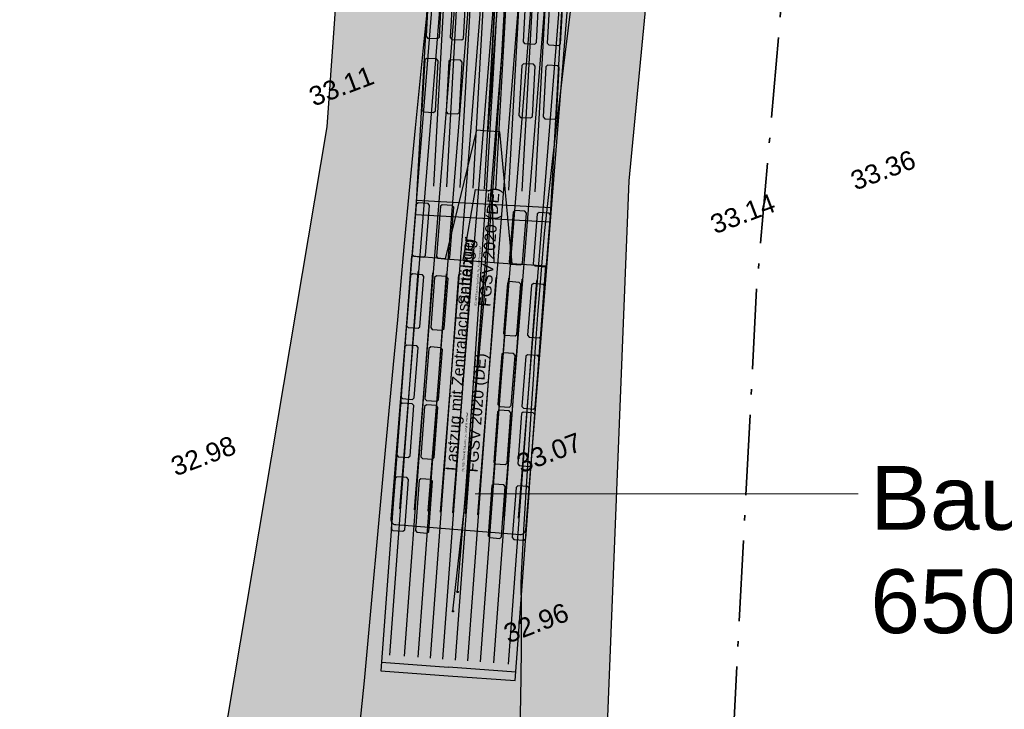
# Model space of a CAD drawing. Header units: metres. Extents: x -5203299 to 2078834, y 245743 to 5817682.
# Tile 65 of 256: x 366354 to 366373, y 5814116 to 5814130. Entities that reach past the tile are written whole.
import ezdxf

# ---------------------------------------------------------------- set-up
doc = ezdxf.new("R2010")
doc.units = ezdxf.units.M
doc.header["$LTSCALE"] = 0.5
doc.linetypes.add('ISO-10 Strichpunktlinie', pattern=[4.699, 3.048, -0.762, 0.127, -0.762])
doc.layers.add('01_CS-570-Pflanzung_Kunstrasen', color=1, linetype='Continuous', lineweight=9, true_color=0xff0000)
doc.layers.add('30 -34 Innenwände- 4 Türen_Fenster', color=7, linetype='Continuous', lineweight=15, true_color=0x9955ff)
for name, color, linetype, lineweight in [('30 -39 Baustelle- Fläche', 7, 'Continuous', 15), ('99.02_Vermesserplan-Höhe SWP', 7, 'Continuous', 18), ('AutoTurn-Lastzug mit Sattelzug', 7, 'Continuous', 9), ('AutoTurn-Lastzug mit Zentralachsanhänger', 7, 'Continuous', 9), ('Keine', 7, 'Continuous', 9), ('LA-Sport-marks', 255, 'Continuous', 100)]:
    doc.layers.add(name, color=color, linetype=linetype, lineweight=lineweight)
doc.styles.add('Arial', font='arial.ttf')

# ---------------------------------------------------------------- blocks, each defined once
blk = doc.blocks.new('Gruppe-64')
at = {"layer": 'LA-Sport-marks', "color": 255, "lineweight": 35}
blk.add_line((366369.893, 5814155.348), (366369.893, 5814097.348), dxfattribs=at)
at = {"layer": 'LA-Sport-marks', "color": 255, "lineweight": 35, "flags": 128}
blk.add_lwpolyline([(366369.893, 5814118.287, -0.414214), (366361.833, 5814126.348, -0.414214), (366369.893, 5814134.408, -0.414214), (366377.954, 5814126.348, -0.414214)], format="xyb", close=True, dxfattribs=at)
blk = doc.blocks.new('_25-01-10_187 KRA_CS_LP4_Außenanlagenplan (3D)')
at = {"layer": '01_CS-570-Pflanzung_Kunstrasen', "linetype": 'Continuous', "lineweight": 0}
blk.add_hatch(color=1, dxfattribs=at).paths.add_polyline_path([(366320.943, 5814095.398), (366418.843, 5814095.398), (366418.843, 5814157.298), (366320.943, 5814157.298)])
at = {"layer": 'LA-Sport-marks'}
blk.add_blockref('Gruppe-64', (0, 0), dxfattribs=at)
at = {"color": 255, "lineweight": 9}
blk.add_wipeout([(366324.893, 5814155.228), (366414.893, 5814155.228), (366414.893, 5814097.228), (366324.893, 5814097.228)], dxfattribs=at).dxf.layer = 'LA-Sport-marks'
blk = doc.blocks.new('_23-07-06_Massenplan_TB_Weiterführende Schule (3D)')
at = {"layer": '99.02_Vermesserplan-Höhe SWP', "color": 7, "char_height": 0.36, "rotation": 20.7002, "line_spacing_factor": 0.251004, "style": 'Arial'}
for s, insert, attachment_point in [('33.11', (-232.919, -77.494), 1), ('33.36', (-222.669, -79.082), 1), ('33.14', (-224.736, -79.686), 2), ('33.07', (-227.748, -84.156), 6), ('32.98', (-235.531, -84.489), 1), ('32.96', (-228.056, -87.204), 3)]:
    blk.add_mtext(s, dxfattribs=dict(at, insert=insert, attachment_point=attachment_point))
blk = doc.blocks.new('Gruppe-910')
at = {"layer": '30 -39 Baustelle- Fläche', "linetype": 'Continuous', "lineweight": 0, "true_color": 0xeeeeee, "transparency": 33554687}
blk.add_hatch(color=7, dxfattribs=at).paths.add_polyline_path([(-230.543, -52.477), (-231.249, -59.998), (-232.541, -78.209), (-237.332, -106.707), (-247.106, -112.705), (-253.141, -115.794), (-229.318, -122.762), (-229.348, -122.389), (-228.473, -112.112), (-228.183, -105.362), (-227.852, -100.506), (-227.341, -92.379), (-226.818, -79.231), (-225.896, -69.556), (-223.639, -64.604), (-221.397, -59.836), (-220.866, -57.274), (-220.418, -52.475)])
at = {"layer": '30 -39 Baustelle- Fläche', "color": 160, "linetype": 'Continuous', "lineweight": 25, "flags": 128}
blk.add_lwpolyline([(-230.543, -52.477), (-231.249, -59.998), (-232.541, -78.209), (-237.332, -106.707), (-247.106, -112.705), (-253.141, -115.794), (-229.318, -122.762), (-229.348, -122.389), (-228.473, -112.112), (-228.183, -105.362), (-227.852, -100.506), (-227.341, -92.379), (-226.818, -79.231), (-225.896, -69.556), (-223.639, -64.604), (-221.397, -59.836), (-220.866, -57.274), (-220.418, -52.475)], close=True, dxfattribs=at)
blk = doc.blocks.new('Gruppe-920')
at = {"layer": 'AutoTurn-Lastzug mit Zentralachsanhänger', "color": 8, "attachment_point": 7, "rotation": 85.7706, "line_spacing_factor": 0.97479, "style": 'Arial'}
for s, insert, char_height in [('Lastzug mit Zentralachsanhänger', (-230.022, -84.73), 0.21406), ('FGSV 2020 (DE)', (-229.623, -84.759), 0.21406), ('(C) 2025 Transoft Solutions, Inc. All rights reserved.', (-229.94, -84.736), 0.03568)]:
    blk.add_mtext(s, dxfattribs=dict(at, insert=insert, char_height=char_height))
blk = doc.blocks.new('Gruppe-921')
at = {"layer": 'AutoTurn-Lastzug mit Zentralachsanhänger', "color": 7, "linetype": 'Continuous', "lineweight": 25}
for p, q in [((-229.962, -80.733), (-229.729, -79.399)), ((-229.729, -79.399), (-229.569, -79.411)), ((-229.41, -79.423), (-229.569, -79.411)), ((-229.375, -80.777), (-229.41, -79.423)), ((-230.305, -80.708), (-229.033, -80.802)), ((-231.348, -88.207), (-230.812, -80.95)), ((-231.073, -88.227), (-230.536, -80.971)), ((-230.816, -88.246), (-230.279, -80.99)), ((-230.58, -88.264), (-230.044, -81.007)), ((-230.344, -88.281), (-229.807, -81.024)), ((-230.108, -88.298), (-229.571, -81.042)), ((-229.872, -88.316), (-229.335, -81.059)), ((-229.636, -88.333), (-229.1, -81.077)), ((-229.379, -88.352), (-228.843, -81.096)), ((-229.104, -88.373), (-228.567, -81.116)), ((-231.508, -88.338), (-230.237, -88.432)), ((-228.965, -88.526), (-230.237, -88.432))]:
    blk.add_line(p, q, dxfattribs=at)
at = {"layer": 'AutoTurn-Lastzug mit Zentralachsanhänger', "color": 7, "linetype": 'Continuous', "lineweight": 25, "flags": 128}
blk.add_lwpolyline([(-229.033, -80.802), (-229.265, -78.308), (-229.487, -78.292), (-229.708, -78.275), (-230.305, -80.708), (-230.94, -80.661), (-231.52, -88.5), (-230.248, -88.594), (-228.977, -88.688), (-228.397, -80.849), (-229.033, -80.802)], dxfattribs=at)
blk = doc.blocks.new('Gruppe-922')
at = {"layer": 'AutoTurn-Lastzug mit Zentralachsanhänger', "color": 7, "linetype": 'Continuous', "lineweight": 25}
for p, q in [((-229.417, -84.999), (-229.488, -85.949)), ((-229.383, -84.97), (-229.417, -84.999)), ((-229.193, -84.984), (-229.383, -84.97)), ((-229.234, -85.968), (-229.164, -85.018)), ((-229.164, -85.018), (-229.193, -84.984)), ((-229.488, -85.949), (-229.458, -85.983)), ((-229.458, -85.983), (-229.268, -85.997)), ((-229.268, -85.997), (-229.234, -85.968))]:
    blk.add_line(p, q, dxfattribs=at)
blk = doc.blocks.new('Gruppe-923')
at = {"layer": 'AutoTurn-Lastzug mit Zentralachsanhänger', "color": 7, "linetype": 'Continuous', "lineweight": 25}
for p, q in [((-228.961, -85.033), (-229.032, -85.983)), ((-228.927, -85.003), (-228.961, -85.033)), ((-228.737, -85.017), (-228.927, -85.003)), ((-228.778, -86.001), (-228.708, -85.051)), ((-228.708, -85.051), (-228.737, -85.017)), ((-229.032, -85.983), (-229.002, -86.017)), ((-229.002, -86.017), (-228.812, -86.031)), ((-228.812, -86.031), (-228.778, -86.001))]:
    blk.add_line(p, q, dxfattribs=at)
blk = doc.blocks.new('Gruppe-924')
at = {"layer": 'AutoTurn-Lastzug mit Zentralachsanhänger', "color": 7, "linetype": 'Continuous', "lineweight": 25}
for p, q in [((-230.795, -84.897), (-230.865, -85.847)), ((-230.761, -84.868), (-230.795, -84.897)), ((-230.571, -84.882), (-230.761, -84.868)), ((-230.612, -85.866), (-230.542, -84.916)), ((-230.542, -84.916), (-230.571, -84.882)), ((-230.865, -85.847), (-230.836, -85.881)), ((-230.836, -85.881), (-230.646, -85.895)), ((-230.646, -85.895), (-230.612, -85.866))]:
    blk.add_line(p, q, dxfattribs=at)
blk = doc.blocks.new('Gruppe-925')
at = {"layer": 'AutoTurn-Lastzug mit Zentralachsanhänger', "color": 7, "linetype": 'Continuous', "lineweight": 25}
for p, q in [((-231.251, -84.863), (-231.321, -85.813)), ((-231.217, -84.834), (-231.251, -84.863)), ((-231.027, -84.848), (-231.217, -84.834)), ((-231.068, -85.832), (-230.998, -84.882)), ((-230.998, -84.882), (-231.027, -84.848)), ((-231.321, -85.813), (-231.292, -85.847)), ((-231.292, -85.847), (-231.102, -85.861)), ((-231.102, -85.861), (-231.068, -85.832))]:
    blk.add_line(p, q, dxfattribs=at)
blk = doc.blocks.new('Gruppe-926')
at = {"layer": 'AutoTurn-Lastzug mit Zentralachsanhänger', "color": 7}
for name in ['Gruppe-925', 'Gruppe-924', 'Gruppe-922', 'Gruppe-923']:
    blk.add_blockref(name, (0, 0), dxfattribs=at)
blk = doc.blocks.new('Gruppe-927')
at = {"layer": 'AutoTurn-Lastzug mit Zentralachsanhänger', "color": 7, "linetype": 'Continuous', "lineweight": 25}
for p, q in [((-229.314, -83.603), (-229.384, -84.553)), ((-229.28, -83.573), (-229.314, -83.603)), ((-229.09, -83.587), (-229.28, -83.573)), ((-229.131, -84.571), (-229.061, -83.621)), ((-229.061, -83.621), (-229.09, -83.587)), ((-229.384, -84.553), (-229.355, -84.587)), ((-229.165, -84.601), (-229.131, -84.571)), ((-229.355, -84.587), (-229.165, -84.601))]:
    blk.add_line(p, q, dxfattribs=at)
blk = doc.blocks.new('Gruppe-928')
at = {"layer": 'AutoTurn-Lastzug mit Zentralachsanhänger', "color": 7, "linetype": 'Continuous', "lineweight": 25}
for p, q in [((-228.858, -83.636), (-228.928, -84.586)), ((-228.824, -83.607), (-228.858, -83.636)), ((-228.634, -83.621), (-228.824, -83.607)), ((-228.605, -83.655), (-228.634, -83.621)), ((-228.675, -84.605), (-228.605, -83.655)), ((-228.928, -84.586), (-228.899, -84.62)), ((-228.899, -84.62), (-228.709, -84.634)), ((-228.709, -84.634), (-228.675, -84.605))]:
    blk.add_line(p, q, dxfattribs=at)
blk = doc.blocks.new('Gruppe-929')
at = {"layer": 'AutoTurn-Lastzug mit Zentralachsanhänger', "color": 7, "linetype": 'Continuous', "lineweight": 25}
for p, q in [((-230.692, -83.501), (-230.762, -84.451)), ((-230.658, -83.472), (-230.692, -83.501)), ((-230.468, -83.486), (-230.658, -83.472)), ((-230.509, -84.469), (-230.439, -83.52)), ((-230.439, -83.52), (-230.468, -83.486)), ((-230.762, -84.451), (-230.733, -84.485)), ((-230.733, -84.485), (-230.543, -84.499)), ((-230.543, -84.499), (-230.509, -84.469))]:
    blk.add_line(p, q, dxfattribs=at)
blk = doc.blocks.new('Gruppe-930')
at = {"layer": 'AutoTurn-Lastzug mit Zentralachsanhänger', "color": 7, "linetype": 'Continuous', "lineweight": 25}
for p, q in [((-231.148, -83.467), (-231.218, -84.417)), ((-231.114, -83.438), (-231.148, -83.467)), ((-230.924, -83.452), (-231.114, -83.438)), ((-230.895, -83.486), (-230.924, -83.452)), ((-230.965, -84.436), (-230.895, -83.486)), ((-231.218, -84.417), (-231.189, -84.451)), ((-231.189, -84.451), (-230.999, -84.465)), ((-230.999, -84.465), (-230.965, -84.436))]:
    blk.add_line(p, q, dxfattribs=at)
blk = doc.blocks.new('Gruppe-931')
at = {"layer": 'AutoTurn-Lastzug mit Zentralachsanhänger', "color": 7}
for name in ['Gruppe-930', 'Gruppe-929', 'Gruppe-927', 'Gruppe-928']:
    blk.add_blockref(name, (0, 0), dxfattribs=at)
blk = doc.blocks.new('Gruppe-932')
at = {"layer": 'AutoTurn-Lastzug mit Zentralachsanhänger', "color": 7}
for name in ['Gruppe-931', 'Gruppe-926']:
    blk.add_blockref(name, (0, 0), dxfattribs=at)
blk = doc.blocks.new('Gruppe-933')
at = {"layer": 'AutoTurn-Lastzug mit Zentralachsanhänger', "color": 7}
for name in ['Gruppe-921', 'Gruppe-932']:
    blk.add_blockref(name, (0, 0), dxfattribs=at)
blk = doc.blocks.new('Gruppe-934')
at = {"layer": 'AutoTurn-Lastzug mit Zentralachsanhänger', "color": 7, "linetype": 'Continuous', "lineweight": 25}
for p, q in [((-230.154, -70.112), (-230.11, -70.005)), ((-230.096, -70.035), (-230.067, -70.195)), ((-230.499, -70.218), (-230.501, -70.264)), ((-230.499, -70.225), (-230.218, -70.317)), ((-230.225, -70.227), (-230.443, -70.243)), ((-230.298, -70.232), (-230.305, -70.288)), ((-230.256, -70.229), (-230.266, -70.301)), ((-230.225, -70.227), (-230.242, -70.192)), ((-230.168, -70.249), (-230.225, -70.227)), ((-230.197, -70.238), (-230.2, -70.31)), ((-230.153, -70.152), (-230.186, -70.15)), ((-230.153, -70.152), (-230.168, -70.249)), ((-230.13, -70.133), (-230.154, -70.112)), ((-230.014, -70.165), (-230.137, -72.012)), ((-230.114, -70.223), (-230.13, -70.133)), ((-230.116, -70.249), (-230.114, -70.223)), ((-230.114, -70.223), (-230.067, -70.195)), ((-229.972, -70.152), (-230.106, -72.014)), ((-229.908, -70.149), (-229.049, -70.184)), ((-229.049, -70.184), (-228.148, -70.265)), ((-228.148, -70.265), (-228.046, -70.152)), ((-227.938, -70.235), (-227.979, -70.266)), ((-230.54, -70.297), (-230.415, -70.286)), ((-230.501, -70.264), (-230.415, -70.286)), ((-230.333, -72.001), (-230.203, -70.345)), ((-230.308, -70.319), (-230.203, -70.353)), ((-230.281, -70.549), (-230.262, -70.334)), ((-230.218, -70.317), (-230.2, -70.302)), ((-230.203, -70.345), (-230.16, -70.379)), ((-230.2, -70.31), (-230.183, -70.311)), ((-230.192, -71.296), (-230.118, -70.282)), ((-230.183, -70.311), (-230.12, -70.304)), ((-230.183, -70.311), (-230.181, -70.362)), ((-230.16, -70.379), (-230.124, -70.381)), ((-230.118, -70.282), (-230.116, -70.249)), ((-229.987, -70.353), (-229.06, -70.388)), ((-229.06, -70.388), (-228.142, -70.451)), ((-228.198, -72.123), (-228.138, -70.339)), ((-228.088, -70.291), (-228.171, -72.125)), ((-228.161, -70.281), (-228.162, -70.334)), ((-228.148, -70.265), (-228.161, -70.281)), ((-228.122, -70.326), (-228.117, -70.296)), ((-228.117, -70.296), (-228.046, -70.255)), ((-228.097, -70.285), (-228.052, -70.318)), ((-227.977, -70.347), (-228, -70.377)), ((-227.995, -70.471), (-228, -70.377)), ((-227.947, -70.281), (-227.947, -70.36)), ((-227.62, -70.391), (-227.938, -70.453)), ((-227.914, -70.366), (-227.917, -70.449)), ((-227.684, -70.403), (-227.882, -70.353)), ((-227.855, -70.36), (-227.859, -70.438)), ((-227.812, -70.371), (-227.815, -70.429)), ((-227.614, -70.424), (-227.702, -70.436)), ((-227.622, -70.375), (-227.614, -70.424)), ((-227.995, -70.471), (-228.033, -71.409)), ((-228.024, -70.468), (-227.995, -70.471)), ((-227.938, -70.453), (-227.975, -70.46)), ((-227.932, -70.48), (-227.969, -70.487)), ((-227.812, -70.457), (-227.932, -70.48)), ((-227.918, -70.753), (-227.91, -70.476)), ((-227.864, -70.683), (-227.86, -70.466)), ((-227.918, -70.753), (-227.92, -70.806)), ((-229.399, -70.834), (-229.086, -70.851)), ((-228.773, -70.869), (-229.086, -70.851)), ((-228.157, -70.902), (-228.115, -70.88)), ((-228.115, -70.88), (-228.046, -70.883)), ((-227.924, -70.926), (-228.013, -70.911)), ((-227.957, -70.891), (-228.012, -70.882)), ((-227.923, -70.902), (-227.957, -70.891)), ((-227.923, -70.902), (-227.924, -70.926)), ((-229.604, -71.551), (-229.572, -70.989)), ((-228.648, -71.604), (-228.617, -71.042)), ((-227.968, -71.016), (-228.017, -71.014)), ((-227.968, -71.016), (-227.944, -71.008)), ((-227.914, -71.006), (-227.944, -71.008)), ((-227.944, -71.008), (-227.938, -71.028)), ((-227.928, -71.128), (-227.937, -71.418)), ((-230.192, -71.296), (-230.387, -71.285)), ((-228.033, -71.409), (-227.841, -71.428)), ((-227.937, -71.418), (-227.972, -72.137)), ((-229.135, -71.742), (-229.448, -71.724)), ((-229.135, -71.742), (-228.822, -71.759)), ((-230.292, -72.016), (-230.333, -72.001)), ((-230.293, -72.034), (-230.292, -72.016)), ((-229.156, -72.112), (-230.133, -72.058)), ((-230.131, -72.013), (-229.153, -72.07)), ((-228.105, -72.128), (-229.153, -72.07)), ((-228.473, -72.252), (-229.85, -72.176)), ((-228.179, -72.166), (-229.156, -72.112)), ((-228.156, -72.15), (-228.179, -72.166)), ((-228.057, -72.146), (-228.156, -72.15)), ((-228.009, -72.163), (-228.105, -72.128)), ((-228.008, -72.136), (-228.009, -72.163)), ((-227.972, -72.137), (-228.008, -72.136)), ((-229.861, -72.372), (-228.483, -72.449)), ((-230.517, -79.333), (-230.15, -72.721)), ((-230.271, -79.347), (-229.904, -72.735)), ((-230.018, -79.361), (-229.651, -72.749)), ((-229.772, -79.374), (-229.405, -72.763)), ((-229.559, -79.386), (-229.192, -72.775)), ((-229.346, -79.398), (-228.979, -72.786)), ((-229.1, -79.412), (-228.733, -72.8)), ((-228.847, -79.426), (-228.48, -72.814)), ((-228.601, -79.439), (-228.234, -72.828)), ((-230.848, -79.598), (-228.301, -79.739))]:
    blk.add_line(p, q, dxfattribs=at)
at = {"layer": 'AutoTurn-Lastzug mit Zentralachsanhänger', "color": 7, "linetype": 'Continuous', "lineweight": 25, "flags": 128}
for points in [[(-229.861, -72.372), (-230.445, -72.34), (-230.863, -79.868), (-228.316, -80.009), (-227.899, -72.481), (-228.483, -72.449), (-228.473, -72.252), (-227.888, -72.284), (-227.804, -70.774, 0.095001), (-227.866, -70.718), (-227.822, -70.652), (-227.812, -70.457), (-227.702, -70.436), (-227.7, -70.491), (-227.501, -70.547, 0.256004), (-227.579, -70.461), (-227.585, -70.383), (-227.863, -70.324), (-227.863, -70.324, -0.053107), (-227.915, -70.276), (-227.915, -70.276), (-227.878, -70.215, 0.283266), (-228.012, -69.992, 0.106665), (-228.066, -69.818, 0.10992), (-228.216, -69.8), (-228.216, -69.8, 0.26464), (-228.227, -69.971), (-228.227, -69.971, 0.026935), (-229.032, -69.884), (-229.032, -69.884, 0.038534), (-229.841, -69.882), (-229.841, -69.882), (-230.172, -70.103), (-230.186, -70.15, -0.053107), (-230.242, -70.192), (-230.525, -70.22), (-230.607, -70.409), (-230.423, -70.34), (-230.415, -70.286), (-230.308, -70.319), (-230.281, -70.549), (-230.283, -70.584), (-230.283, -70.584, 0.232264), (-230.35, -70.633), (-230.35, -70.633), (-230.434, -72.143), (-229.85, -72.176), (-229.861, -72.372)], [(-228.046, -70.201), (-228.046, -70.201, 0.074097), (-228.095, -69.845), (-228.095, -69.845)], [(-229.939, -69.936), (-229.939, -69.936, 0.323472), (-230.172, -70.103), (-230.172, -70.103)], [(-229.935, -69.965), (-229.935, -69.965, 0.134173), (-230.096, -70.035), (-230.096, -70.035)], [(-229.034, -69.927), (-229.034, -69.927, 0.044175), (-229.939, -69.936), (-229.939, -69.936)], [(-229.036, -69.962), (-229.036, -69.962, 0.030527), (-229.935, -69.965), (-229.935, -69.965)], [(-228.461, -70.007, 0.009075), (-229.036, -69.962)], [(-229.034, -69.927), (-229.034, -69.927, 0.001031), (-228.455, -69.976), (-228.455, -69.976)], [(-228.05, -70.092, 0.067097), (-228.459, -70.007)], [(-228.052, -70.06, 0.064596), (-228.455, -69.976)], [(-228.227, -69.971), (-228.227, -69.971, 0.212495), (-228.057, -70.021), (-228.057, -70.021)], [(-227.977, -70.347), (-227.977, -70.347, 0.05198), (-228.012, -69.992), (-228.012, -69.992)], [(-229.908, -70.149), (-229.908, -70.149, 0.192707), (-230.067, -70.195), (-230.067, -70.195)], [(-227.938, -70.235), (-227.938, -70.235, 0.216456), (-227.993, -70.106), (-227.993, -70.106)], [(-228.046, -70.255), (-228.046, -70.255, 0.141891), (-228.024, -70.468), (-228.024, -70.468)], [(-227.947, -70.36, 0.485669), (-227.863, -70.324)], [(-229.399, -70.834, 0.414214), (-229.572, -70.989)], [(-228.617, -71.042, 0.414214), (-228.773, -70.869)], [(-227.808, -70.832), (-227.808, -70.832, 0.165269), (-227.92, -70.806), (-227.92, -70.806)], [(-227.968, -71.016, 0.193278), (-227.946, -71.124)], [(-229.604, -71.551, 0.414214), (-229.448, -71.724)], [(-228.822, -71.759, 0.414214), (-228.648, -71.604)]]:
    blk.add_lwpolyline(points, format="xyb", dxfattribs=at)
blk.add_lwpolyline([(-228.038, -69.877), (-228.066, -69.846), (-228.095, -69.845)], dxfattribs=at)
blk = doc.blocks.new('Gruppe-935')
at = {"layer": 'AutoTurn-Lastzug mit Zentralachsanhänger', "color": 7, "linetype": 'Continuous', "lineweight": 25}
for p, q in [((-228.853, -77.049), (-228.906, -78)), ((-228.82, -77.019), (-228.853, -77.049)), ((-228.629, -77.029), (-228.82, -77.019)), ((-228.652, -78.014), (-228.599, -77.063)), ((-228.599, -77.063), (-228.629, -77.029)), ((-228.906, -78), (-228.876, -78.033)), ((-228.876, -78.033), (-228.686, -78.044)), ((-228.686, -78.044), (-228.652, -78.014))]:
    blk.add_line(p, q, dxfattribs=at)
blk = doc.blocks.new('Gruppe-936')
at = {"layer": 'AutoTurn-Lastzug mit Zentralachsanhänger', "color": 7, "linetype": 'Continuous', "lineweight": 25}
for p, q in [((-228.397, -77.074), (-228.449, -78.025)), ((-228.363, -77.044), (-228.397, -77.074)), ((-228.173, -77.055), (-228.363, -77.044)), ((-228.196, -78.039), (-228.143, -77.088)), ((-228.143, -77.088), (-228.173, -77.055)), ((-228.449, -78.025), (-228.419, -78.059)), ((-228.419, -78.059), (-228.229, -78.069)), ((-228.229, -78.069), (-228.196, -78.039))]:
    blk.add_line(p, q, dxfattribs=at)
blk = doc.blocks.new('Gruppe-937')
at = {"layer": 'AutoTurn-Lastzug mit Zentralachsanhänger', "color": 7, "linetype": 'Continuous', "lineweight": 25}
for p, q in [((-230.199, -76.942), (-230.233, -76.972)), ((-230.009, -76.953), (-230.199, -76.942)), ((-230.233, -76.972), (-230.285, -77.923)), ((-230.032, -77.937), (-229.979, -76.986)), ((-229.979, -76.986), (-230.009, -76.953)), ((-230.285, -77.923), (-230.255, -77.957)), ((-230.255, -77.957), (-230.065, -77.967)), ((-230.065, -77.967), (-230.032, -77.937))]:
    blk.add_line(p, q, dxfattribs=at)
blk = doc.blocks.new('Gruppe-938')
at = {"layer": 'AutoTurn-Lastzug mit Zentralachsanhänger', "color": 7, "linetype": 'Continuous', "lineweight": 25}
for p, q in [((-230.656, -76.917), (-230.689, -76.947)), ((-230.465, -76.927), (-230.656, -76.917)), ((-230.435, -76.961), (-230.465, -76.927)), ((-230.689, -76.947), (-230.742, -77.898)), ((-230.488, -77.912), (-230.435, -76.961)), ((-230.742, -77.898), (-230.712, -77.931)), ((-230.712, -77.931), (-230.522, -77.942)), ((-230.522, -77.942), (-230.488, -77.912))]:
    blk.add_line(p, q, dxfattribs=at)
blk = doc.blocks.new('Gruppe-939')
at = {"layer": 'AutoTurn-Lastzug mit Zentralachsanhänger', "color": 7}
for name in ['Gruppe-938', 'Gruppe-937', 'Gruppe-935', 'Gruppe-936']:
    blk.add_blockref(name, (0, 0), dxfattribs=at)
blk = doc.blocks.new('Gruppe-940')
at = {"layer": 'AutoTurn-Lastzug mit Zentralachsanhänger', "color": 7, "linetype": 'Continuous', "lineweight": 25}
for p, q in [((-228.742, -75.621), (-228.776, -75.651)), ((-228.552, -75.631), (-228.742, -75.621)), ((-228.522, -75.665), (-228.552, -75.631)), ((-228.776, -75.651), (-228.828, -76.602)), ((-228.575, -76.616), (-228.522, -75.665)), ((-228.828, -76.602), (-228.798, -76.635)), ((-228.798, -76.635), (-228.608, -76.646)), ((-228.608, -76.646), (-228.575, -76.616))]:
    blk.add_line(p, q, dxfattribs=at)
blk = doc.blocks.new('Gruppe-941')
at = {"layer": 'AutoTurn-Lastzug mit Zentralachsanhänger', "color": 7, "linetype": 'Continuous', "lineweight": 25}
for p, q in [((-228.319, -75.676), (-228.372, -76.627)), ((-228.286, -75.646), (-228.319, -75.676)), ((-228.095, -75.657), (-228.286, -75.646)), ((-228.118, -76.641), (-228.065, -75.69)), ((-228.065, -75.69), (-228.095, -75.657)), ((-228.372, -76.627), (-228.342, -76.661)), ((-228.342, -76.661), (-228.152, -76.671)), ((-228.152, -76.671), (-228.118, -76.641))]:
    blk.add_line(p, q, dxfattribs=at)
blk = doc.blocks.new('Gruppe-942')
at = {"layer": 'AutoTurn-Lastzug mit Zentralachsanhänger', "color": 7, "linetype": 'Continuous', "lineweight": 25}
for p, q in [((-230.155, -75.574), (-230.208, -76.525)), ((-230.122, -75.544), (-230.155, -75.574)), ((-229.931, -75.555), (-230.122, -75.544)), ((-229.954, -76.539), (-229.901, -75.588)), ((-229.901, -75.588), (-229.931, -75.555)), ((-230.208, -76.525), (-230.178, -76.559)), ((-230.178, -76.559), (-229.988, -76.569)), ((-229.988, -76.569), (-229.954, -76.539))]:
    blk.add_line(p, q, dxfattribs=at)
blk = doc.blocks.new('Gruppe-943')
at = {"layer": 'AutoTurn-Lastzug mit Zentralachsanhänger', "color": 7, "linetype": 'Continuous', "lineweight": 25}
for p, q in [((-230.612, -75.549), (-230.664, -76.5)), ((-230.578, -75.519), (-230.612, -75.549)), ((-230.388, -75.53), (-230.578, -75.519)), ((-230.411, -76.514), (-230.358, -75.563)), ((-230.358, -75.563), (-230.388, -75.53)), ((-230.664, -76.5), (-230.634, -76.534)), ((-230.634, -76.534), (-230.444, -76.544)), ((-230.444, -76.544), (-230.411, -76.514))]:
    blk.add_line(p, q, dxfattribs=at)
blk = doc.blocks.new('Gruppe-944')
at = {"layer": 'AutoTurn-Lastzug mit Zentralachsanhänger', "color": 7}
for name in ['Gruppe-943', 'Gruppe-942', 'Gruppe-940', 'Gruppe-941']:
    blk.add_blockref(name, (0, 0), dxfattribs=at)
blk = doc.blocks.new('Gruppe-945')
at = {"layer": 'AutoTurn-Lastzug mit Zentralachsanhänger', "color": 7}
for name in ['Gruppe-944', 'Gruppe-939']:
    blk.add_blockref(name, (0, 0), dxfattribs=at)
blk = doc.blocks.new('Gruppe-946')
at = {"layer": 'AutoTurn-Lastzug mit Zentralachsanhänger', "color": 7, "linetype": 'Continuous', "lineweight": 25}
for p, q in [((-228.061, -70.905), (-228.1, -71.857)), ((-228.028, -70.875), (-228.061, -70.905)), ((-227.838, -70.882), (-228.028, -70.875)), ((-227.847, -71.867), (-227.807, -70.915)), ((-227.807, -70.915), (-227.838, -70.882)), ((-228.1, -71.857), (-228.07, -71.89)), ((-228.07, -71.89), (-227.88, -71.898)), ((-227.88, -71.898), (-227.847, -71.867))]:
    blk.add_line(p, q, dxfattribs=at)
blk = doc.blocks.new('Gruppe-947')
at = {"layer": 'AutoTurn-Lastzug mit Zentralachsanhänger', "color": 7, "linetype": 'Continuous', "lineweight": 25}
for p, q in [((-230.354, -70.778), (-230.393, -71.73)), ((-230.321, -70.747), (-230.354, -70.778)), ((-230.13, -70.755), (-230.321, -70.747)), ((-230.139, -71.74), (-230.1, -70.788)), ((-230.1, -70.788), (-230.13, -70.755)), ((-230.393, -71.73), (-230.363, -71.763)), ((-230.363, -71.763), (-230.172, -71.77)), ((-230.172, -71.77), (-230.139, -71.74))]:
    blk.add_line(p, q, dxfattribs=at)
blk = doc.blocks.new('Gruppe-948')
at = {"layer": 'AutoTurn-Lastzug mit Zentralachsanhänger', "color": 7}
for name in ['Gruppe-947', 'Gruppe-946']:
    blk.add_blockref(name, (0, 0), dxfattribs=at)
blk = doc.blocks.new('Gruppe-949')
at = {"layer": 'AutoTurn-Lastzug mit Zentralachsanhänger', "color": 7}
for name in ['Gruppe-934', 'Gruppe-948', 'Gruppe-945']:
    blk.add_blockref(name, (0, 0), dxfattribs=at)
blk = doc.blocks.new('Gruppe-950')
at = {"layer": 'AutoTurn-Lastzug mit Zentralachsanhänger', "color": 1, "linetype": 'Continuous', "lineweight": 25}
for q in [(-229.21, -73.299), (-229.118, -73.305)]:
    blk.add_line((-229.487, -78.292), q, dxfattribs=at)
at = {"layer": 'AutoTurn-Lastzug mit Zentralachsanhänger', "color": 7}
for name in ['Gruppe-949', 'Gruppe-933', 'Gruppe-920']:
    blk.add_blockref(name, (0, 0), dxfattribs=at)
blk = doc.blocks.new('Gruppe-951')
at = {"layer": 'AutoTurn-Lastzug mit Zentralachsanhänger', "color": 8, "linetype": 'Continuous', "lineweight": 25, "flags": 128}
blk.add_lwpolyline([(-230.067, -87.01), (-229.914, -85.089), (-229.764, -83.067), (-229.507, -79.222), (-229.387, -77.197), (-229.283, -75.273), (-229.184, -73.247), (-229.1, -71.322)], dxfattribs=at)
blk.add_lwpolyline([(-230.055, -87.005), (-230.055, -87.007), (-230.055, -87.008), (-230.055, -87.009), (-230.055, -87.01), (-230.055, -87.012), (-230.055, -87.013), (-230.055, -87.014), (-230.056, -87.015), (-230.056, -87.016), (-230.057, -87.017), (-230.058, -87.018), (-230.059, -87.019), (-230.06, -87.02), (-230.061, -87.021), (-230.062, -87.021), (-230.063, -87.022), (-230.064, -87.022), (-230.065, -87.022), (-230.066, -87.023), (-230.068, -87.023), (-230.069, -87.023), (-230.07, -87.022), (-230.071, -87.022), (-230.073, -87.022), (-230.074, -87.021), (-230.075, -87.02), (-230.076, -87.02), (-230.077, -87.019), (-230.077, -87.018), (-230.078, -87.017), (-230.079, -87.016), (-230.079, -87.014), (-230.08, -87.013), (-230.08, -87.012), (-230.08, -87.011), (-230.08, -87.01), (-230.08, -87.008), (-230.08, -87.007), (-230.079, -87.006), (-230.079, -87.005), (-230.078, -87.004), (-230.078, -87.003), (-230.077, -87.002), (-230.076, -87.001), (-230.075, -87), (-230.074, -86.999), (-230.073, -86.999), (-230.072, -86.998), (-230.071, -86.998), (-230.069, -86.997), (-230.068, -86.997), (-230.067, -86.997), (-230.066, -86.997), (-230.064, -86.998), (-230.063, -86.998), (-230.062, -86.998), (-230.061, -86.999), (-230.06, -87), (-230.059, -87), (-230.058, -87.001), (-230.057, -87.002), (-230.057, -87.003), (-230.056, -87.004)], close=True, dxfattribs=at)
blk = doc.blocks.new('Gruppe-952')
at = {"layer": 'AutoTurn-Lastzug mit Zentralachsanhänger', "color": 7}
for name in ['Gruppe-950', 'Gruppe-951']:
    blk.add_blockref(name, (0, 0), dxfattribs=at)
blk = doc.blocks.new('Gruppe-953')
at = {"layer": 'AutoTurn-Lastzug mit Sattelzug', "color": 8, "attachment_point": 7, "rotation": 85.438, "line_spacing_factor": 0.97479, "style": 'Arial'}
for s, insert, char_height in [('FGSV 2020 (DE)', (-229.383, -81.627), 0.21406), ('Sattelzug', (-229.782, -81.595), 0.2141), ('(C) 2025 Transoft Solutions, Inc. All rights reserved.', (-229.7, -81.601), 0.03568)]:
    blk.add_mtext(s, dxfattribs=dict(at, insert=insert, char_height=char_height))
blk = doc.blocks.new('Gruppe-954')
at = {"layer": 'AutoTurn-Lastzug mit Sattelzug', "color": 7, "linetype": 'Continuous', "lineweight": 25}
for p, q in [((-231.158, -85.436), (-230.14, -72.67)), ((-230.883, -85.458), (-229.864, -72.692)), ((-230.626, -85.479), (-229.607, -72.712)), ((-230.391, -85.498), (-229.372, -72.731)), ((-230.154, -85.516), (-229.136, -72.75)), ((-229.919, -85.535), (-228.9, -72.769)), ((-229.683, -85.554), (-228.664, -72.788)), ((-229.447, -85.573), (-228.428, -72.807)), ((-229.19, -85.593), (-228.172, -72.827)), ((-228.915, -85.615), (-227.896, -72.849))]:
    blk.add_line(p, q, dxfattribs=at)
at = {"layer": 'AutoTurn-Lastzug mit Sattelzug', "color": 7, "linetype": 'Continuous', "lineweight": 25, "flags": 128}
blk.add_lwpolyline([(-228.98, -72.289), (-227.808, -72.383, -0.414214), (-227.717, -72.489), (-228.783, -85.839, -0.414214), (-228.888, -85.93), (-230.061, -85.836), (-231.234, -85.742), (-231.234, -85.742, -0.414214), (-231.324, -85.636), (-231.324, -85.636), (-230.259, -72.286, -0.414214), (-230.153, -72.195), (-228.98, -72.289)], format="xyb", dxfattribs=at)
blk = doc.blocks.new('Gruppe-955')
at = {"layer": 'AutoTurn-Lastzug mit Sattelzug', "color": 7, "linetype": 'Continuous', "lineweight": 25}
for p, q in [((-229.231, -82.515), (-229.307, -83.465)), ((-229.197, -82.486), (-229.231, -82.515)), ((-229.007, -82.501), (-229.197, -82.486)), ((-229.053, -83.485), (-228.978, -82.535)), ((-228.978, -82.535), (-229.007, -82.501)), ((-229.307, -83.465), (-229.277, -83.499)), ((-229.277, -83.499), (-229.087, -83.514)), ((-229.087, -83.514), (-229.053, -83.485))]:
    blk.add_line(p, q, dxfattribs=at)
blk = doc.blocks.new('Gruppe-956')
at = {"layer": 'AutoTurn-Lastzug mit Sattelzug', "color": 7, "linetype": 'Continuous', "lineweight": 25}
for p, q in [((-228.741, -82.522), (-228.775, -82.552)), ((-228.551, -82.538), (-228.741, -82.522)), ((-228.775, -82.552), (-228.851, -83.501)), ((-228.598, -83.521), (-228.522, -82.572)), ((-228.522, -82.572), (-228.551, -82.538)), ((-228.851, -83.501), (-228.822, -83.535)), ((-228.822, -83.535), (-228.632, -83.55)), ((-228.632, -83.55), (-228.598, -83.521))]:
    blk.add_line(p, q, dxfattribs=at)
blk = doc.blocks.new('Gruppe-957')
at = {"layer": 'AutoTurn-Lastzug mit Sattelzug', "color": 7, "linetype": 'Continuous', "lineweight": 25}
for p, q in [((-230.608, -82.405), (-230.684, -83.355)), ((-230.574, -82.376), (-230.608, -82.405)), ((-230.384, -82.391), (-230.574, -82.376)), ((-230.431, -83.375), (-230.355, -82.426)), ((-230.355, -82.426), (-230.384, -82.391)), ((-230.684, -83.355), (-230.655, -83.389)), ((-230.655, -83.389), (-230.465, -83.404)), ((-230.465, -83.404), (-230.431, -83.375))]:
    blk.add_line(p, q, dxfattribs=at)
blk = doc.blocks.new('Gruppe-958')
at = {"layer": 'AutoTurn-Lastzug mit Sattelzug', "color": 7, "linetype": 'Continuous', "lineweight": 25}
for p, q in [((-231.03, -82.34), (-231.064, -82.369)), ((-230.84, -82.355), (-231.03, -82.34)), ((-231.064, -82.369), (-231.139, -83.318)), ((-230.886, -83.339), (-230.811, -82.389)), ((-230.811, -82.389), (-230.84, -82.355)), ((-231.139, -83.318), (-231.11, -83.353)), ((-231.11, -83.353), (-230.92, -83.368)), ((-230.92, -83.368), (-230.886, -83.339))]:
    blk.add_line(p, q, dxfattribs=at)
blk = doc.blocks.new('Gruppe-959')
at = {"layer": 'AutoTurn-Lastzug mit Sattelzug', "color": 7}
for name in ['Gruppe-958', 'Gruppe-957', 'Gruppe-955', 'Gruppe-956']:
    blk.add_blockref(name, (0, 0), dxfattribs=at)
blk = doc.blocks.new('Gruppe-960')
at = {"layer": 'AutoTurn-Lastzug mit Sattelzug', "color": 7, "linetype": 'Continuous', "lineweight": 25}
for p, q in [((-229.123, -81.169), (-229.199, -82.119)), ((-229.089, -81.14), (-229.123, -81.169)), ((-228.899, -81.156), (-229.089, -81.14)), ((-228.946, -82.139), (-228.87, -81.19)), ((-228.87, -81.19), (-228.899, -81.156)), ((-229.199, -82.119), (-229.17, -82.153)), ((-229.17, -82.153), (-228.98, -82.168)), ((-228.98, -82.168), (-228.946, -82.139))]:
    blk.add_line(p, q, dxfattribs=at)
blk = doc.blocks.new('Gruppe-961')
at = {"layer": 'AutoTurn-Lastzug mit Sattelzug', "color": 7, "linetype": 'Continuous', "lineweight": 25}
for p, q in [((-228.668, -81.206), (-228.743, -82.155)), ((-228.633, -81.177), (-228.668, -81.206)), ((-228.444, -81.192), (-228.633, -81.177)), ((-228.49, -82.176), (-228.414, -81.226)), ((-228.414, -81.226), (-228.444, -81.192)), ((-228.743, -82.155), (-228.714, -82.19)), ((-228.714, -82.19), (-228.524, -82.205)), ((-228.524, -82.205), (-228.49, -82.176))]:
    blk.add_line(p, q, dxfattribs=at)
blk = doc.blocks.new('Gruppe-962')
at = {"layer": 'AutoTurn-Lastzug mit Sattelzug', "color": 7, "linetype": 'Continuous', "lineweight": 25}
for p, q in [((-230.466, -81.03), (-230.501, -81.06)), ((-230.277, -81.046), (-230.466, -81.03)), ((-230.501, -81.06), (-230.576, -82.009)), ((-230.323, -82.029), (-230.247, -81.08)), ((-230.247, -81.08), (-230.277, -81.046)), ((-230.576, -82.009), (-230.547, -82.043)), ((-230.547, -82.043), (-230.357, -82.058)), ((-230.357, -82.058), (-230.323, -82.029))]:
    blk.add_line(p, q, dxfattribs=at)
blk = doc.blocks.new('Gruppe-963')
at = {"layer": 'AutoTurn-Lastzug mit Sattelzug', "color": 7, "linetype": 'Continuous', "lineweight": 25}
for p, q in [((-230.956, -81.023), (-231.032, -81.973)), ((-230.922, -80.994), (-230.956, -81.023)), ((-230.732, -81.009), (-230.922, -80.994)), ((-230.779, -81.993), (-230.703, -81.043)), ((-230.703, -81.043), (-230.732, -81.009)), ((-231.032, -81.973), (-231.003, -82.007)), ((-231.003, -82.007), (-230.813, -82.022)), ((-230.813, -82.022), (-230.779, -81.993))]:
    blk.add_line(p, q, dxfattribs=at)
blk = doc.blocks.new('Gruppe-964')
at = {"layer": 'AutoTurn-Lastzug mit Sattelzug', "color": 7}
for name in ['Gruppe-963', 'Gruppe-962', 'Gruppe-960', 'Gruppe-961']:
    blk.add_blockref(name, (0, 0), dxfattribs=at)
blk = doc.blocks.new('Gruppe-965')
at = {"layer": 'AutoTurn-Lastzug mit Sattelzug', "color": 7, "linetype": 'Continuous', "lineweight": 25}
for p, q in [((-229.016, -79.824), (-229.092, -80.773)), ((-228.982, -79.795), (-229.016, -79.824)), ((-228.792, -79.81), (-228.982, -79.795)), ((-228.839, -80.793), (-228.763, -79.844)), ((-228.763, -79.844), (-228.792, -79.81)), ((-229.092, -80.773), (-229.063, -80.807)), ((-229.063, -80.807), (-228.873, -80.823)), ((-228.873, -80.823), (-228.839, -80.793))]:
    blk.add_line(p, q, dxfattribs=at)
blk = doc.blocks.new('Gruppe-966')
at = {"layer": 'AutoTurn-Lastzug mit Sattelzug', "color": 7, "linetype": 'Continuous', "lineweight": 25}
for p, q in [((-228.56, -79.86), (-228.636, -80.81)), ((-228.526, -79.831), (-228.56, -79.86)), ((-228.336, -79.846), (-228.526, -79.831)), ((-228.383, -80.83), (-228.307, -79.88)), ((-228.307, -79.88), (-228.336, -79.846)), ((-228.636, -80.81), (-228.607, -80.844)), ((-228.607, -80.844), (-228.417, -80.859)), ((-228.417, -80.859), (-228.383, -80.83))]:
    blk.add_line(p, q, dxfattribs=at)
blk = doc.blocks.new('Gruppe-967')
at = {"layer": 'AutoTurn-Lastzug mit Sattelzug', "color": 7, "linetype": 'Continuous', "lineweight": 25}
for p, q in [((-230.393, -79.714), (-230.469, -80.663)), ((-230.359, -79.685), (-230.393, -79.714)), ((-230.169, -79.7), (-230.359, -79.685)), ((-230.216, -80.684), (-230.14, -79.734)), ((-230.14, -79.734), (-230.169, -79.7)), ((-230.469, -80.663), (-230.44, -80.698)), ((-230.44, -80.698), (-230.25, -80.713)), ((-230.25, -80.713), (-230.216, -80.684))]:
    blk.add_line(p, q, dxfattribs=at)
blk = doc.blocks.new('Gruppe-968')
at = {"layer": 'AutoTurn-Lastzug mit Sattelzug', "color": 7, "linetype": 'Continuous', "lineweight": 25}
for p, q in [((-230.849, -79.678), (-230.925, -80.627)), ((-230.815, -79.648), (-230.849, -79.678)), ((-230.625, -79.664), (-230.815, -79.648)), ((-230.672, -80.647), (-230.596, -79.698)), ((-230.596, -79.698), (-230.625, -79.664)), ((-230.925, -80.627), (-230.896, -80.661)), ((-230.896, -80.661), (-230.706, -80.676)), ((-230.706, -80.676), (-230.672, -80.647))]:
    blk.add_line(p, q, dxfattribs=at)
blk = doc.blocks.new('Gruppe-969')
at = {"layer": 'AutoTurn-Lastzug mit Sattelzug', "color": 7}
for name in ['Gruppe-968', 'Gruppe-967', 'Gruppe-965', 'Gruppe-966']:
    blk.add_blockref(name, (0, 0), dxfattribs=at)
blk = doc.blocks.new('Gruppe-970')
at = {"layer": 'AutoTurn-Lastzug mit Sattelzug', "color": 7}
for name in ['Gruppe-969', 'Gruppe-964', 'Gruppe-959']:
    blk.add_blockref(name, (0, 0), dxfattribs=at)
blk = doc.blocks.new('Gruppe-971')
at = {"layer": 'AutoTurn-Lastzug mit Sattelzug', "color": 7}
for name in ['Gruppe-954', 'Gruppe-970']:
    blk.add_blockref(name, (0, 0), dxfattribs=at)
blk = doc.blocks.new('Gruppe-982')
at = {"layer": 'AutoTurn-Lastzug mit Sattelzug', "color": 7}
for name in ['Gruppe-971', 'Gruppe-953']:
    blk.add_blockref(name, (0, 0), dxfattribs=at)
blk = doc.blocks.new('Gruppe-983')
at = {"layer": 'AutoTurn-Lastzug mit Sattelzug', "color": 8, "linetype": 'Continuous', "lineweight": 25, "flags": 128}
blk.add_lwpolyline([(-230.154, -87.375), (-229.931, -85.361), (-229.721, -83.244), (-229.533, -81.124), (-229.377, -79.104), (-229.236, -76.981), (-229.124, -74.958), (-229.029, -72.832), (-228.961, -70.807)], dxfattribs=at)
blk.add_lwpolyline([(-230.142, -87.37), (-230.142, -87.371), (-230.141, -87.373), (-230.141, -87.374), (-230.141, -87.375), (-230.141, -87.376), (-230.142, -87.378), (-230.142, -87.379), (-230.142, -87.38), (-230.143, -87.381), (-230.144, -87.382), (-230.144, -87.383), (-230.145, -87.384), (-230.146, -87.385), (-230.147, -87.385), (-230.148, -87.386), (-230.149, -87.387), (-230.151, -87.387), (-230.152, -87.387), (-230.153, -87.387), (-230.154, -87.387), (-230.156, -87.387), (-230.157, -87.387), (-230.158, -87.387), (-230.159, -87.386), (-230.16, -87.386), (-230.161, -87.385), (-230.162, -87.384), (-230.163, -87.383), (-230.164, -87.382), (-230.165, -87.381), (-230.165, -87.38), (-230.166, -87.379), (-230.166, -87.378), (-230.166, -87.377), (-230.167, -87.376), (-230.167, -87.374), (-230.167, -87.373), (-230.166, -87.372), (-230.166, -87.371), (-230.166, -87.369), (-230.165, -87.368), (-230.164, -87.367), (-230.164, -87.366), (-230.163, -87.365), (-230.162, -87.365), (-230.161, -87.364), (-230.16, -87.363), (-230.158, -87.363), (-230.157, -87.362), (-230.156, -87.362), (-230.155, -87.362), (-230.154, -87.362), (-230.152, -87.362), (-230.151, -87.362), (-230.15, -87.363), (-230.149, -87.363), (-230.148, -87.364), (-230.147, -87.364), (-230.146, -87.365), (-230.145, -87.366), (-230.144, -87.367), (-230.143, -87.368), (-230.143, -87.369)], close=True, dxfattribs=at)
blk = doc.blocks.new('Gruppe-984')
at = {"layer": 'AutoTurn-Lastzug mit Sattelzug', "color": 7}
for name in ['Gruppe-982', 'Gruppe-983']:
    blk.add_blockref(name, (0, 0), dxfattribs=at)
blk = doc.blocks.new('Gruppe-985')
at = {"layer": 'AutoTurn-Lastzug mit Sattelzug', "color": 252, "linetype": 'Continuous', "lineweight": 25, "true_color": 0x888888, "flags": 128}
for points in [[(-231.952, -89.915), (-231.831, -88.692), (-231.433, -84.33), (-231.279, -82.705), (-231.195, -81.863), (-231.075, -80.479), (-230.971, -79.344), (-230.865, -78.231), (-230.714, -76.715), (-230.588, -75.502), (-230.438, -74.115), (-230.269, -72.627), (-230.111, -71.471), (-229.887, -69.936), (-229.653, -68.436), (-229.399, -66.907), (-229.132, -65.393), (-228.851, -63.887), (-228.532, -62.259)], [(-225.668, -61.013), (-226.088, -63.373), (-226.208, -63.976), (-226.39, -64.93), (-227.687, -74.099), (-227.882, -75.572), (-228.072, -77.1), (-228.279, -78.87), (-228.429, -80.228), (-228.552, -81.769), (-228.617, -82.651), (-228.631, -82.898), (-228.671, -83.448), (-228.753, -84.712), (-228.819, -85.832), (-228.865, -86.688), (-228.871, -86.853), (-228.864, -87.296), (-228.863, -88.128), (-228.877, -89.031), (-228.892, -89.547)]]:
    blk.add_lwpolyline(points, dxfattribs=at)
at = {"layer": 'AutoTurn-Lastzug mit Sattelzug', "color": 7}
blk.add_blockref('Gruppe-984', (0, 0), dxfattribs=at)
at = {"layer": 'AutoTurn-Lastzug mit Zentralachsanhänger', "color": 7}
blk.add_blockref('Gruppe-952', (0, 0), dxfattribs=at)
blk = doc.blocks.new('Gruppe-986')
at = {"layer": 'Keine', "color": 7, "transparency": 33554687}
blk.add_blockref('Gruppe-985', (0, 0), dxfattribs=at)
blk = doc.blocks.new('Gruppe-987')
at = {"layer": '30 -39 Baustelle- Fläche', "color": 92, "linetype": 'ISO-10 Strichpunktlinie', "lineweight": 35, "flags": 128}
blk.add_lwpolyline([(0.264, -120.836), (0.264, -2.14), (-29.421, -2.14), (-36.885, 13.27), (-70.843, 13.27), (-76.668, 8.352), (-81.001, 4.441), (-85.564, -0.322), (-91.626, -6.424), (-95.064, -9.365), (-100.676, -12.345), (-103.59, -13.311), (-107.351, -14.14), (-110.111, -14.461), (-111.18, -14.524), (-114.262, -14.47), (-122.18, -14.326), (-148.019, -13.926), (-183.239, -14.245), (-201.751, -14.748), (-207.96, -15.522), (-212.989, -17.493), (-213.13, -17.585), (-214.322, -19.385), (-215.318, -24.344), (-217.376, -46.031), (-217.919, -52.696), (-218.4, -57.648), (-219.017, -60.622), (-223.452, -70.205), (-224.408, -81.274), (-225.785, -107.537)], dxfattribs=at)
blk = doc.blocks.new('_BE Phase 2 (3D)')
at = {"layer": '30 -39 Baustelle- Fläche', "color": 160}
blk.add_line((-222.49, -85.151), (-229.732, -85.151), dxfattribs=at)
at = {"color": 255, "linetype": 'Continuous', "lineweight": 5}
blk.add_wipeout([(-222.255, -88.196), (-207.725, -88.196), (-207.725, -84.301), (-222.255, -84.301)], dxfattribs=at).dxf.layer = '30 -39 Baustelle- Fläche'
at = {"layer": 'Keine', "color": 7}
blk.add_blockref('Gruppe-987', (0, 0), dxfattribs=at)
at = {"layer": 'Keine', "color": 7, "transparency": 33554687}
for name in ['Gruppe-986', 'Gruppe-910']:
    blk.add_blockref(name, (0, 0), dxfattribs=at)
at = {"layer": '30 -39 Baustelle- Fläche', "color": 160, "insert": (-222.255, -84.626), "char_height": 1.20826, "attachment_point": 1, "line_spacing_factor": 0.970715, "style": 'Arial'}
blk.add_mtext('Baustraße Bestand\\P650m² ', dxfattribs=at)

msp = doc.modelspace()

# ---------------------------------------------------------------- block references
at = {"layer": '30 -34 Innenwände- 4 Türen_Fenster', "color": 1}
msp.add_blockref('_25-01-10_187 KRA_CS_LP4_Außenanlagenplan (3D)', (0, 0), dxfattribs=at)

# ---------------------------------------------------------------- next in the draw order: block references
at = {"layer": 'Keine', "color": 1}
msp.add_blockref('_23-07-06_Massenplan_TB_Weiterführende Schule (3D)', (366592.803, 5814205.708), dxfattribs=at)

# ---------------------------------------------------------------- next in the draw order: block references
msp.add_blockref('_BE Phase 2 (3D)', (366592.803, 5814205.708), dxfattribs=at)

doc.saveas('drawing.dxf')
